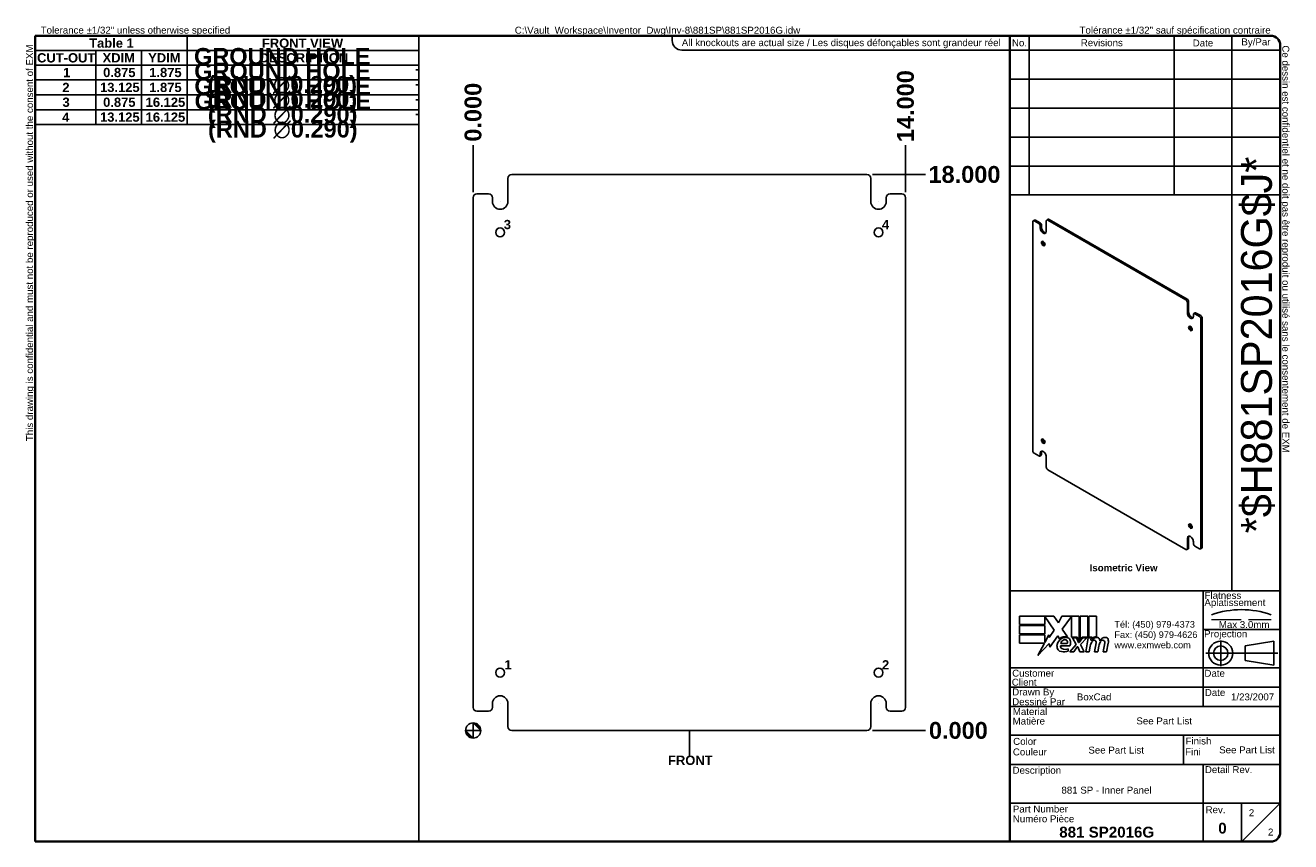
# Model space of a CAD drawing. Header units: inches. Extents: x 1.7 to 42.6, y 1.2 to 27.6.
import ezdxf
from ezdxf.enums import TextEntityAlignment as Align

# ---------------------------------------------------------------- set-up
doc = ezdxf.new("R2010")
doc.units = ezdxf.units.IN
doc.header["$LTSCALE"] = 4.545455
doc.header["$MEASUREMENT"] = 0
doc.linetypes.add('CHAIN', pattern=[0.7087, 0.4724, -0.0591, 0.1181, -0.0591])
doc.linetypes.add('DASHED', pattern=[0.2067, 0.1654, -0.0413])
doc.layers.get('0').update_dxf_attribs({"lineweight": 25})
for name, color, linetype, lineweight in [('Centerline(ANSI)', 7, 'Continuous', 25), ('Dimensions(ANSI)', 7, 'Continuous', 25), ('Sketch Geometry(ANSI)', 7, 'Continuous', 25), ('Symbols(ANSI)', 7, 'Continuous', 25), ('Visible Edges(ANSI)', 7, 'Continuous', 25), ('Work Point(ANSI)', 7, 'Continuous', 25)]:
    doc.layers.add(name, color=color, linetype=linetype, lineweight=lineweight)
doc.styles.add('Current-ANSI', font='arial.ttf')
doc.styles.add('Dimension-ANSI', font='arialbd.ttf')
doc.styles.add('Text Style44', font='arialbd.ttf')
doc.styles.add('Text Style83', font='FRE3OF9X.TTF')
doc.dimstyles.new('INCH-ANSI', dxfattribs={"dimscale": 4.545455, "dimtxt": 0.12, "dimasz": 0.098425, "dimexe": 0.04, "dimexo": 0.04, "dimgap": 0.031496, "dimtad": 0, "dimtih": 1, "dimtoh": 1, "dimdec": 3, "dimrnd": 1e-08, "dimzin": 0, "dimdsep": 46, "dimtxsty": 'Dimension-ANSI', "dimcen": 0.09, "dimdle": 0.312, "dimclrd": 179, "dimclre": 179, "dimclrt": 7, "dimadec": 1, "dimazin": 0, "dimtfac": 1, "dimtdec": 3, "dimtofl": 0, "dimtmove": 0, "dimatfit": 3, "dimfxl": 1, "dimtolj": 1, "dimtzin": 4, "dimlwd": 25, "dimlwe": 25, "dimarcsym": 0})
doc.dimstyles.new('INCH-ANSI-VERTICAL', dxfattribs={"dimscale": 4.545455, "dimtxt": 0.12, "dimasz": 0.098425, "dimexe": 0.04, "dimexo": 0.04, "dimgap": 0.031496, "dimtad": 0, "dimtih": 1, "dimtoh": 1, "dimdec": 3, "dimrnd": 1e-08, "dimzin": 0, "dimdsep": 46, "dimtxsty": 'Dimension-ANSI', "dimcen": 0.09, "dimdle": 0.312, "dimclrd": 179, "dimclre": 179, "dimclrt": 7, "dimadec": 1, "dimazin": 0, "dimtfac": 1, "dimtdec": 3, "dimtofl": 0, "dimtmove": 0, "dimatfit": 3, "dimfxl": 1, "dimtolj": 1, "dimtzin": 4, "dimlwd": 25, "dimlwe": 25, "dimarcsym": 0})

# ---------------------------------------------------------------- blocks, each defined once
blk = doc.blocks.new('Origin Indicator Symbol1')
at = {"layer": 'Dimensions(ANSI)'}
h = blk.add_hatch(color=7, dxfattribs=at)
edge = h.paths.add_edge_path(flags=0)
edge.add_line((6.11, 1.596), (6.011, 1.694))
edge.add_arc((6.11, 1.694), 0.0984, 180, 270)
h = blk.add_hatch(color=7, dxfattribs=at)
edge = h.paths.add_edge_path(flags=0)
edge.add_line((6.11, 1.793), (6.208, 1.694))
edge.add_arc((6.11, 1.694), 0.0984, 0, 90)
at = {"layer": 'Dimensions(ANSI)', "color": 7, "linetype": 'Continuous'}
for p, q in [((6.11, 1.596), (6.011, 1.694)), ((6.11, 1.793), (6.208, 1.694))]:
    blk.add_line(p, q, dxfattribs=at)
at = {"layer": 'Dimensions(ANSI)', "color": 7, "linetype": 'Continuous', "flags": 128}
for points in [[(6.11, 1.694), (6.11, 1.596), (6.011, 1.694), (6.11, 1.694)], [(6.11, 1.694), (6.011, 1.694), (6.11, 1.694), (6.11, 1.694)], [(6.11, 1.694), (6.208, 1.694), (6.11, 1.793), (6.11, 1.694)], [(6.11, 1.694), (6.11, 1.793), (6.11, 1.596), (6.11, 1.694)]]:
    blk.add_lwpolyline(points, dxfattribs=at)
at = {"layer": 'Dimensions(ANSI)', "color": 7, "linetype": 'Continuous'}
blk.add_circle((6.11, 1.694), 0.0984, dxfattribs=at)
for start, end in [(180, 270), (0, 90)]:
    blk.add_arc((6.11, 1.694), 0.0984, start, end, dxfattribs=at)
at = {"layer": 'Dimensions(ANSI)', "color": 7}
for points in [[(6.11, 1.694), (6.11, 1.596), (6.011, 1.694), (6.11, 1.694)], [(6.11, 1.694), (6.011, 1.694), (6.11, 1.694)], [(6.11, 1.694), (6.208, 1.694), (6.11, 1.793), (6.11, 1.694)], [(6.11, 1.694), (6.11, 1.793), (6.11, 1.596), (6.11, 1.694)]]:
    blk.add_solid(points, dxfattribs=at)
blk = doc.blocks.new('Hole Table1')
at = {"layer": 'Symbols(ANSI)'}
for p, q in [((0.438, 9.541), (0.438, 10.692)), ((0.438, 10.692), (5.407, 10.692)), ((5.407, 10.692), (5.407, 9.541)), ((0.438, 10.501), (1.225, 10.501)), ((1.225, 10.501), (1.225, 10.311)), ((1.225, 10.501), (1.816, 10.501)), ((1.225, 10.501), (1.225, 10.311)), ((1.816, 10.501), (1.816, 10.311)), ((1.816, 10.501), (2.406, 10.501)), ((1.816, 10.501), (1.816, 10.311)), ((2.406, 10.501), (2.406, 10.311)), ((2.406, 10.501), (5.407, 10.501)), ((2.406, 10.501), (2.406, 10.311)), ((0.438, 10.311), (1.225, 10.311)), ((0.438, 10.311), (1.225, 10.311)), ((1.225, 10.311), (1.816, 10.311)), ((1.225, 10.311), (1.225, 10.119)), ((1.225, 10.311), (1.816, 10.311)), ((1.225, 10.311), (1.225, 10.119)), ((1.816, 10.311), (2.406, 10.311)), ((1.816, 10.311), (1.816, 10.119)), ((1.816, 10.311), (2.406, 10.311)), ((1.816, 10.311), (1.816, 10.119)), ((2.406, 10.311), (5.407, 10.311)), ((2.406, 10.311), (2.406, 10.119)), ((2.406, 10.311), (5.407, 10.311)), ((2.406, 10.311), (2.406, 10.119)), ((0.438, 10.119), (1.225, 10.119)), ((0.438, 10.119), (1.225, 10.119)), ((1.225, 10.119), (1.816, 10.119)), ((1.225, 10.119), (1.225, 9.926)), ((1.225, 10.119), (1.816, 10.119)), ((1.225, 10.119), (1.225, 9.926)), ((1.816, 10.119), (2.406, 10.119)), ((1.816, 10.119), (1.816, 9.926)), ((1.816, 10.119), (2.406, 10.119)), ((1.816, 10.119), (1.816, 9.926)), ((2.406, 10.119), (5.407, 10.119)), ((2.406, 10.119), (2.406, 9.926)), ((2.406, 10.119), (5.407, 10.119)), ((2.406, 10.119), (2.406, 9.926)), ((0.438, 9.926), (1.225, 9.926)), ((0.438, 9.926), (1.225, 9.926)), ((1.225, 9.926), (1.816, 9.926)), ((1.225, 9.926), (1.225, 9.733)), ((1.225, 9.926), (1.816, 9.926)), ((1.225, 9.926), (1.225, 9.733)), ((1.816, 9.926), (2.406, 9.926)), ((1.816, 9.926), (1.816, 9.733)), ((1.816, 9.926), (2.406, 9.926)), ((1.816, 9.926), (1.816, 9.733)), ((2.406, 9.926), (5.407, 9.926)), ((2.406, 9.926), (2.406, 9.733)), ((2.406, 9.926), (5.407, 9.926)), ((2.406, 9.926), (2.406, 9.733)), ((0.438, 9.733), (1.225, 9.733)), ((0.438, 9.733), (1.225, 9.733)), ((1.225, 9.733), (1.816, 9.733)), ((1.225, 9.733), (1.225, 9.541)), ((1.225, 9.733), (1.816, 9.733)), ((1.225, 9.733), (1.225, 9.541)), ((1.816, 9.733), (2.406, 9.733)), ((1.816, 9.733), (1.816, 9.541)), ((1.816, 9.733), (2.406, 9.733)), ((1.816, 9.733), (1.816, 9.541)), ((2.406, 9.733), (5.407, 9.733)), ((2.406, 9.733), (2.406, 9.541)), ((2.406, 9.733), (5.407, 9.733)), ((2.406, 9.733), (2.406, 9.541)), ((0.438, 9.541), (1.225, 9.541)), ((5.407, 9.541), (0.438, 9.541)), ((1.225, 9.541), (1.816, 9.541)), ((1.816, 9.541), (2.406, 9.541)), ((2.406, 9.541), (5.407, 9.541))]:
    blk.add_line(p, q, dxfattribs=at)
at = {"layer": 'Symbols(ANSI)', "color": 7, "char_height": 0.12, "attachment_point": 7, "line_spacing_factor": 0.25, "style": 'Dimension-ANSI'}
for s, insert in [('                                          FRONT VIEW', (1.418, 10.534)), ('CUT-OUT', (0.463, 10.344)), ('XDIM', (1.311, 10.346)), ('YDIM', (1.901, 10.346)), ('DESCRIPTION', (3.346, 10.344)), ('1', (0.799, 10.155)), ('0.875', (1.318, 10.154)), ('1.875', (1.915, 10.154)), ('-', (5.361, 10.204)), ('2', (0.79, 9.962)), ('13.125', (1.278, 9.961)), ('1.875', (1.915, 9.961)), ('-', (5.361, 10.011)), ('3', (0.792, 9.769)), ('0.875', (1.318, 9.769)), ('16.125', (1.869, 9.769)), ('-', (5.361, 9.818)), ('4', (0.788, 9.577)), ('13.125', (1.278, 9.576)), ('16.125', (1.869, 9.576)), ('-', (5.361, 9.626))]:
    blk.add_mtext(s, dxfattribs=dict(at, insert=insert))
blk = doc.blocks.new('Leader Text1')
at = {"layer": 'Symbols(ANSI)', "color": 7, "insert": (11.404, 8.185), "char_height": 0.12, "attachment_point": 7, "line_spacing_factor": 0.25, "style": 'Dimension-ANSI'}
blk.add_mtext('4', dxfattribs=at)
blk = doc.blocks.new('Leader Text2')
at = {"layer": 'Symbols(ANSI)', "color": 7, "insert": (6.515, 2.485), "char_height": 0.12, "attachment_point": 7, "line_spacing_factor": 0.25, "style": 'Dimension-ANSI'}
blk.add_mtext('1', dxfattribs=at)
blk = doc.blocks.new('Leader Text3')
at = {"layer": 'Symbols(ANSI)', "color": 7, "insert": (11.405, 2.485), "char_height": 0.12, "attachment_point": 7, "line_spacing_factor": 0.25, "style": 'Dimension-ANSI'}
blk.add_mtext('2', dxfattribs=at)
blk = doc.blocks.new('Leader Text4')
at = {"layer": 'Symbols(ANSI)', "color": 7, "insert": (6.507, 8.185), "char_height": 0.12, "attachment_point": 7, "line_spacing_factor": 0.25, "style": 'Dimension-ANSI'}
blk.add_mtext('3', dxfattribs=at)
blk = doc.blocks.new('Hole Table2')
at = {"layer": 'Symbols(ANSI)'}
for p, q in [((0.437, 9.541), (0.437, 10.692)), ((0.437, 10.692), (2.406, 10.692)), ((2.406, 10.692), (2.406, 9.541)), ((0.437, 10.501), (1.225, 10.501)), ((1.225, 10.501), (1.225, 10.311)), ((1.225, 10.501), (1.815, 10.501)), ((1.225, 10.501), (1.225, 10.311)), ((1.815, 10.501), (1.815, 10.311)), ((1.815, 10.501), (2.406, 10.501)), ((1.815, 10.501), (1.815, 10.311)), ((0.437, 10.311), (1.225, 10.311)), ((0.437, 10.311), (1.225, 10.311)), ((1.225, 10.311), (1.815, 10.311)), ((1.225, 10.311), (1.225, 10.119)), ((1.225, 10.311), (1.815, 10.311)), ((1.225, 10.311), (1.225, 10.119)), ((1.815, 10.311), (2.406, 10.311)), ((1.815, 10.311), (1.815, 10.119)), ((1.815, 10.311), (2.406, 10.311)), ((1.815, 10.311), (1.815, 10.119)), ((0.437, 10.119), (1.225, 10.119)), ((0.437, 10.119), (1.225, 10.119)), ((1.225, 10.119), (1.815, 10.119)), ((1.225, 10.119), (1.225, 9.926)), ((1.225, 10.119), (1.815, 10.119)), ((1.225, 10.119), (1.225, 9.926)), ((1.815, 10.119), (2.406, 10.119)), ((1.815, 10.119), (1.815, 9.926)), ((1.815, 10.119), (2.406, 10.119)), ((1.815, 10.119), (1.815, 9.926)), ((0.437, 9.926), (1.225, 9.926)), ((0.437, 9.926), (1.225, 9.926)), ((1.225, 9.926), (1.815, 9.926)), ((1.225, 9.926), (1.225, 9.733)), ((1.225, 9.926), (1.815, 9.926)), ((1.225, 9.926), (1.225, 9.733)), ((1.815, 9.926), (2.406, 9.926)), ((1.815, 9.926), (1.815, 9.733)), ((1.815, 9.926), (2.406, 9.926)), ((1.815, 9.926), (1.815, 9.733)), ((0.437, 9.733), (1.225, 9.733)), ((0.437, 9.733), (1.225, 9.733)), ((1.225, 9.733), (1.815, 9.733)), ((1.225, 9.733), (1.225, 9.541)), ((1.225, 9.733), (1.815, 9.733)), ((1.225, 9.733), (1.225, 9.541)), ((1.815, 9.733), (2.406, 9.733)), ((1.815, 9.733), (1.815, 9.541)), ((1.815, 9.733), (2.406, 9.733)), ((1.815, 9.733), (1.815, 9.541)), ((0.437, 9.541), (1.225, 9.541)), ((2.406, 9.541), (0.437, 9.541)), ((1.225, 9.541), (1.815, 9.541)), ((1.815, 9.541), (2.406, 9.541))]:
    blk.add_line(p, q, dxfattribs=at)
at = {"layer": 'Symbols(ANSI)', "color": 7, "char_height": 0.12, "attachment_point": 7, "line_spacing_factor": 0.25, "style": 'Dimension-ANSI'}
for s, insert in [('Table 1', (1.137, 10.535)), ('CUT-OUT', (0.462, 10.344)), ('XDIM', (1.311, 10.346)), ('YDIM', (1.901, 10.346)), ('1', (0.799, 10.155)), ('0.875', (1.318, 10.154)), ('1.875', (1.915, 10.154)), ('2', (0.789, 9.962)), ('13.125', (1.278, 9.961)), ('1.875', (1.915, 9.961)), ('3', (0.791, 9.769)), ('0.875', (1.318, 9.769)), ('16.125', (1.868, 9.769)), ('4', (0.788, 9.577)), ('13.125', (1.278, 9.576)), ('16.125', (1.868, 9.576))]:
    blk.add_mtext(s, dxfattribs=dict(at, insert=insert))
blk = doc.blocks.new('Leader Text5')
at = {"layer": 'Symbols(ANSI)', "color": 7, "insert": (11.404, 8.185), "char_height": 0.12, "attachment_point": 7, "line_spacing_factor": 0.25, "style": 'Dimension-ANSI'}
blk.add_mtext('4', dxfattribs=at)
blk = doc.blocks.new('Leader Text6')
at = {"layer": 'Symbols(ANSI)', "color": 7, "insert": (6.515, 2.485), "char_height": 0.12, "attachment_point": 7, "line_spacing_factor": 0.25, "style": 'Dimension-ANSI'}
blk.add_mtext('1', dxfattribs=at)
blk = doc.blocks.new('Leader Text7')
at = {"layer": 'Symbols(ANSI)', "color": 7, "insert": (11.405, 2.485), "char_height": 0.12, "attachment_point": 7, "line_spacing_factor": 0.25, "style": 'Dimension-ANSI'}
blk.add_mtext('2', dxfattribs=at)
blk = doc.blocks.new('Leader Text8')
at = {"layer": 'Symbols(ANSI)', "color": 7, "insert": (6.507, 8.185), "char_height": 0.12, "attachment_point": 7, "line_spacing_factor": 0.25, "style": 'Dimension-ANSI'}
blk.add_mtext('3', dxfattribs=at)
blk = doc.blocks.new('Datum Identifier4')
at = {"layer": 'Symbols(ANSI)', "color": 7, "linetype": 'Continuous', "lineweight": 25}
for p, q in [((8.91, 1.596), (8.91, 1.694)), ((8.91, 1.596), (8.91, 1.627)), ((8.91, 1.627), (8.91, 1.371))]:
    blk.add_line(p, q, dxfattribs=at)
at = {"layer": 'Symbols(ANSI)', "color": 7, "insert": (8.634, 1.247), "char_height": 0.12, "attachment_point": 7, "line_spacing_factor": 0.25, "style": 'Dimension-ANSI'}
blk.add_mtext('FRONT', dxfattribs=at)
blk = doc.blocks.new('*D20')
at = {"layer": 'Defpoints', "color": 0, "linetype": 'Continuous', "transparency": 16777216}
for p in [(16.169, 23.711), (16.169, 22.006), (16.169, 22.006)]:
    blk.add_point(p, dxfattribs=at)
at = {"layer": 'Dimensions(ANSI)', "color": 179, "linetype": 'Continuous', "lineweight": 25, "transparency": 16777216}
blk.add_line((16.169, 22.188), (16.169, 23.711), dxfattribs=at)
at = {"layer": 'Dimensions(ANSI)', "color": 7, "linetype": 'Continuous', "lineweight": 25, "transparency": 16777216, "insert": (16.169, 24.773), "char_height": 0.5455, "attachment_point": 5, "rotation": 90, "style": 'Dimension-ANSI'}
blk.add_mtext('\\A1;0.000', dxfattribs=at)
blk = doc.blocks.new('*D21')
at = {"layer": 'Defpoints', "color": 0, "linetype": 'Continuous', "transparency": 16777216}
for p in [(30.169, 23.711), (16.169, 22.006), (30.169, 22.006)]:
    blk.add_point(p, dxfattribs=at)
at = {"layer": 'Dimensions(ANSI)', "color": 179, "linetype": 'Continuous', "lineweight": 25, "transparency": 16777216}
blk.add_line((30.169, 22.188), (30.169, 23.711), dxfattribs=at)
at = {"layer": 'Dimensions(ANSI)', "color": 7, "linetype": 'Continuous', "lineweight": 25, "transparency": 16777216, "insert": (30.169, 24.97), "char_height": 0.5455, "attachment_point": 5, "rotation": 90, "style": 'Dimension-ANSI'}
blk.add_mtext('\\A1;14.000', dxfattribs=at)
blk = doc.blocks.new('*D22')
at = {"layer": 'Defpoints', "color": 0, "linetype": 'Continuous', "transparency": 16777216}
for p in [(28.919, 4.756), (28.919, 4.756), (30.818, 4.756)]:
    blk.add_point(p, dxfattribs=at)
at = {"layer": 'Dimensions(ANSI)', "color": 179, "linetype": 'Continuous', "lineweight": 25, "transparency": 16777216}
blk.add_line((29.101, 4.756), (30.818, 4.756), dxfattribs=at)
at = {"layer": 'Dimensions(ANSI)', "color": 7, "linetype": 'Continuous', "lineweight": 25, "transparency": 16777216, "insert": (31.879, 4.756), "char_height": 0.5455, "attachment_point": 5, "style": 'Dimension-ANSI'}
blk.add_mtext('\\A1;0.000', dxfattribs=at)
blk = doc.blocks.new('*D23')
at = {"layer": 'Defpoints', "color": 0, "linetype": 'Continuous', "transparency": 16777216}
for p in [(28.919, 22.756), (30.818, 22.756), (28.919, 4.756)]:
    blk.add_point(p, dxfattribs=at)
at = {"layer": 'Dimensions(ANSI)', "color": 179, "linetype": 'Continuous', "lineweight": 25, "transparency": 16777216}
blk.add_line((29.101, 22.756), (30.818, 22.756), dxfattribs=at)
at = {"layer": 'Dimensions(ANSI)', "color": 7, "linetype": 'Continuous', "lineweight": 25, "transparency": 16777216, "insert": (32.077, 22.756), "char_height": 0.5455, "attachment_point": 5, "style": 'Dimension-ANSI'}
blk.add_mtext('\\A1;18.000', dxfattribs=at)
blk = doc.blocks.new('Title Blocks EXM - ANSI B')
for p, q in [((13.372, 3.063), (13.372, 3.17)), ((13.372, 3.17), (13.818, 3.17)), ((13.824, 2.989), (13.701, 3.168)), ((13.701, 3.168), (13.701, 3.063)), ((13.818, 3.17), (13.877, 3.083)), ((13.877, 3.083), (13.923, 3.17)), ((13.923, 3.17), (14.146, 3.17)), ((14.046, 3.166), (13.924, 3.002)), ((14.046, 2.9), (14.046, 3.166)), ((14.146, 3.17), (14.146, 2.842)), ((14.16, 3.17), (14.259, 3.17)), ((14.16, 2.866), (14.16, 3.17)), ((14.259, 3.17), (14.259, 2.9)), ((14.273, 3.17), (14.372, 3.17)), ((14.273, 2.9), (14.273, 3.17)), ((14.372, 3.17), (14.372, 2.905)), ((13.701, 3.063), (13.372, 3.063)), ((13.372, 3.049), (13.701, 3.049)), ((13.372, 2.942), (13.372, 3.049)), ((13.701, 3.049), (13.701, 2.942)), ((13.758, 2.895), (13.824, 2.989)), ((13.924, 3.002), (13.993, 2.903)), ((13.701, 2.942), (13.372, 2.942)), ((13.372, 2.82), (13.372, 2.927)), ((13.372, 2.927), (13.701, 2.927)), ((13.695, 2.82), (13.372, 2.82)), ((13.612, 2.661), (13.695, 2.82)), ((13.758, 2.815), (13.612, 2.661)), ((13.701, 2.831), (13.752, 2.929)), ((13.701, 2.927), (13.701, 2.831)), ((13.752, 2.929), (13.758, 2.895)), ((13.765, 2.768), (13.758, 2.815)), ((13.87, 2.914), (13.765, 2.768)), ((13.893, 2.876), (13.87, 2.914)), ((13.905, 2.788), (14.027, 2.788)), ((13.91, 2.818), (13.99, 2.818)), ((14.023, 2.709), (14.105, 2.802)), ((14.121, 2.9), (14.046, 2.9)), ((14.059, 2.891), (14.113, 2.891)), ((14.105, 2.802), (14.059, 2.891)), ((14.113, 2.891), (14.139, 2.83)), ((14.146, 2.842), (14.121, 2.9)), ((14.139, 2.83), (14.146, 2.83)), ((14.146, 2.83), (14.19, 2.891)), ((14.185, 2.9), (14.16, 2.866)), ((14.245, 2.891), (14.164, 2.803)), ((14.164, 2.803), (14.209, 2.709)), ((14.259, 2.9), (14.185, 2.9)), ((14.19, 2.891), (14.245, 2.891)), ((14.232, 2.709), (14.264, 2.891)), ((14.264, 2.891), (14.302, 2.891)), ((14.314, 2.9), (14.273, 2.9)), ((14.302, 2.891), (14.299, 2.859)), ((14.299, 2.859), (14.309, 2.859)), ((14.312, 2.88), (14.314, 2.9)), ((14.345, 2.709), (14.365, 2.824)), ((14.457, 2.709), (14.477, 2.824)), ((14.523, 2.823), (14.501, 2.709)), ((14.005, 2.718), (14.005, 2.748)), ((14.077, 2.709), (14.023, 2.709)), ((14.122, 2.774), (14.077, 2.709)), ((14.13, 2.774), (14.122, 2.774)), ((14.155, 2.709), (14.13, 2.774)), ((14.209, 2.709), (14.155, 2.709)), ((14.276, 2.709), (14.232, 2.709)), ((14.289, 2.784), (14.276, 2.709)), ((14.389, 2.709), (14.345, 2.709)), ((14.402, 2.784), (14.389, 2.709)), ((14.501, 2.709), (14.457, 2.709))]:
    blk.add_line(p, q)
for centre, radius, start, end in [((13.991, 2.772), 0.133, 134.1684, 176.5646), ((13.968, 2.796), 0.11, 77.079, 133.1785), ((13.968, 2.796), 0.0996, 80.4085, 134.1684), ((13.936, 2.779), 0.032, 163.5261, 244.6784), ((13.965, 2.811), 0.056, 109.3797, 172.9975), ((13.959, 2.83), 0.0365, 51.1652, 109.3797), ((13.962, 2.833), 0.0318, 331.4547, 51.1652), ((13.981, 2.843), 0.0507, 23.8445, 85.0802), ((13.941, 2.826), 0.094, 336.1555, 23.8445), ((14.442, 2.757), 0.155, 147.5992, 170), ((14.376, 2.816), 0.08, 89.4776, 147.4114), ((14.346, 2.818), 0.042, 96.03, 147.5992), ((14.37, 2.825), 0.08, 88.7952, 136.5849), ((14.344, 2.839), 0.02, 23.5571, 96.03), ((14.325, 2.831), 0.041, 350, 23.5571), ((14.377, 2.862), 0.0338, 16.9928, 89.4776), ((14.555, 2.759), 0.155, 148.5584, 170.8257), ((14.317, 2.844), 0.096, 3.6169, 16.9928), ((14.486, 2.814), 0.0819, 89.6788, 153.9508), ((14.458, 2.818), 0.042, 96.1027, 147.6083), ((14.456, 2.839), 0.02, 23.5487, 96.1027), ((14.437, 2.831), 0.041, 349.9922, 23.5487), ((14.487, 2.861), 0.035, 18.4748, 89.6788), ((14.429, 2.842), 0.096, 349, 18.4748), ((13.925, 2.776), 0.0658, 176.5646, 261.5605), ((13.945, 2.911), 0.202, 261.5605, 287.3343), ((13.966, 2.842), 0.102, 244.6784, 292.5609)]:
    blk.add_arc(centre, radius, start, end)
at = {"layer": 'Centerline(ANSI)', "linetype": 'DASHED', "lineweight": 18, "ltscale": 0.507983}
blk.add_line((15.861, 3.128), (16.632, 3.128), dxfattribs=at)
at = {"layer": 'Centerline(ANSI)', "linetype": 'CHAIN', "ltscale": 0.185148}
blk.add_line((15.979, 2.855), (15.979, 2.521), dxfattribs=at)
at = {"layer": 'Centerline(ANSI)', "linetype": 'CHAIN', "ltscale": 0.437897}
blk.add_line((15.786, 2.691), (16.717, 2.691), dxfattribs=at)
at = {"layer": 'Sketch Geometry(ANSI)'}
for p, q in [((13.25, 10.687), (16.625, 10.687)), ((13.5, 10.687), (13.5, 8.625)), ((15.375, 10.687), (15.375, 8.625)), ((16.125, 10.687), (16.125, 3.5)), ((13.25, 10.5), (16.75, 10.5)), ((16.75, 10.562), (16.75, 0.375)), ((13.25, 10.125), (16.75, 10.125)), ((13.25, 9.75), (16.75, 9.75)), ((16.75, 9.375), (13.25, 9.375)), ((13.25, 9), (16.75, 9)), ((16.75, 9), (16.75, 8.625)), ((13.25, 8.625), (16.75, 8.625)), ((16.75, 3.5), (13.25, 3.5)), ((15.75, 2), (15.75, 3.5)), ((15.75, 3), (16.75, 3)), ((16.669, 2.847), (16.294, 2.785)), ((16.669, 2.535), (16.669, 2.847)), ((16.294, 2.785), (16.294, 2.598)), ((16.75, 2.5), (13.25, 2.5)), ((16.294, 2.598), (16.669, 2.535)), ((16.75, 2.25), (13.25, 2.25)), ((16.75, 2), (13.25, 2)), ((13.25, 1.629), (16.75, 1.629)), ((15.499, 1.629), (15.499, 1.25)), ((13.25, 1.25), (16.75, 1.25)), ((15.75, 1.25), (15.75, 0.75)), ((15.75, 0.75), (13.25, 0.75)), ((16.25, 0.75), (15.75, 0.75)), ((15.75, 0.75), (15.75, 0.25)), ((16.25, 0.25), (16.25, 0.75)), ((16.25, 0.75), (16.75, 0.75)), ((16.25, 0.25), (16.75, 0.75)), ((16.625, 0.25), (13.25, 0.25))]:
    blk.add_line(p, q, dxfattribs=at)
at = {"layer": 'Sketch Geometry(ANSI)', "linetype": 'Continuous', "lineweight": 35}
for p, q in [((13.25, 8.625), (13.25, 10.687)), ((13.25, 8.625), (13.25, 3.5)), ((13.25, 0.25), (13.25, 3.5))]:
    blk.add_line(p, q, dxfattribs=at)
at = {"layer": 'Sketch Geometry(ANSI)'}
for radius in [0.156, 0.0935]:
    blk.add_circle((15.979, 2.691), radius, dxfattribs=at)
for centre, radius, start, end in [((16.625, 10.562), 0.125, 0, 90), ((16.247, 2.112), 1.143, 70.2973, 109.7027), ((16.625, 0.375), 0.125, 270, 0)]:
    blk.add_arc(centre, radius, start, end, dxfattribs=at)
at = {"layer": 'Symbols(ANSI)', "color": 7, "char_height": 0.09, "style": 'Current-ANSI'}
for s, insert, width, attachment_point in [('Revisions', (14.439, 10.596), 1.87331, 5), ('By/Par', (16.435, 10.594), 0.62202, 5), ('No.', (13.373, 10.595), 0.25039, 5), ('Date', (15.749, 10.593), 0.75135, 5), ('Date', (15.773, 2.136), 0.26554, 7), ('Rev.', (15.783, 0.618), 0.25854, 7)]:
    blk.add_mtext(s, dxfattribs=dict(at, insert=insert, width=width, attachment_point=attachment_point))
for s, insert, attachment_point in [('\\fArial|b1|i0;\\H0.0900;Isometric View', (14.281, 3.842), 1), ('Flatness', (15.77, 3.393), 7), ('Aplatissement', (15.768, 3.275), 7), ('Max 3.0mm', (15.954, 3.015), 7), ('Projection', (15.764, 2.87), 7), ('Customer', (13.278, 2.386), 7), ('Date', (15.768, 2.385), 7), ('Client', (13.273, 2.269), 7), ('Drawn By', (13.278, 2.117), 7), ('Dessiné Par', (13.278, 2.016), 7), ('Material', (13.286, 1.889), 7), ('Matière', (13.284, 1.766), 7), ('Couleur', (13.287, 1.366), 7), ('Color', (13.291, 1.503), 7), ('Fini', (15.518, 1.37), 7), ('Finish', (15.523, 1.508), 7), ('Description', (13.283, 1.103), 7), ('Detail Rev.', (15.774, 1.137), 7), ('Part Number', (13.287, 0.627), 7), ('Numéro Pièce', (13.286, 0.5), 7)]:
    blk.add_mtext(s, dxfattribs=dict(at, insert=insert, attachment_point=attachment_point))
at = {"layer": 'Symbols(ANSI)', "color": 7, "insert": (14.602, 3.107), "char_height": 0.085, "attachment_point": 1, "line_spacing_factor": 0.944221, "style": 'Current-ANSI'}
blk.add_mtext('\\fArial|b0|i0;\\H0.0850;Tél: (450) 979-4373\\PFax: (450) 979-4626\\Pwww.exmweb.com', dxfattribs=at)
at = {"layer": 'Symbols(ANSI)', "color": 7, "style": 'Current-ANSI'}
for tag, p in [('REV1', (13.375, 10.313)), ('REV1DATE', (15.75, 10.31)), ('REV1BY', (16.437, 10.313)), ('REV2', (13.373, 9.938)), ('REV2DATE', (15.747, 9.941)), ('REV2BY', (16.437, 9.938)), ('REV3', (13.374, 9.563)), ('REV3DATE', (15.752, 9.563)), ('REV3BY', (16.437, 9.564)), ('REV4', (13.377, 9.188)), ('REV4DATE', (15.752, 9.188)), ('REV4BY', (16.441, 9.188)), ('REV5', (13.373, 8.813)), ('REV5DATE', (15.752, 8.813)), ('REV5BY', (16.438, 8.811)), ('MFG_APPROVED_DATE', (16.393, 2.374)), ('DETAIL_REV', (16.249, 0.926))]:
    blk.add_attdef(tag, text='', height=0.09, dxfattribs=at).set_placement(p, align=Align.MIDDLE_CENTER)
for tag, p in [('REV1DESC', (13.526, 10.31)), ('REV2DESC', (13.525, 9.937)), ('REV3DESC', (13.528, 9.564)), ('REV4DESC', (13.533, 9.19)), ('REV5DESC', (13.532, 8.811)), ('COMPANY', (14.12, 2.375))]:
    blk.add_attdef(tag, text='', height=0.09, dxfattribs=at).set_placement(p, align=Align.MIDDLE_LEFT)
at = {"layer": 'Symbols(ANSI)', "color": 7, "style": 'Text Style83'}
blk.add_attdef('BARCODE_001', (16.642, 4.244), '', height=0.4, rotation=90, dxfattribs=at)
at = {"layer": 'Symbols(ANSI)', "color": 7}
for tag, p, height, style in [('AUTHOR_001', (14.116, 2.08), 0.09, 'Current-ANSI'), ('IDW_DATE_001', (16.112, 2.08), 0.09, 'Current-ANSI'), ('MATERIEL_001', (14.887, 1.769), 0.09, 'Current-ANSI'), ('COLOR_001', (14.265, 1.391), 0.09, 'Current-ANSI'), ('FINISH_001', (15.959, 1.394), 0.09, 'Current-ANSI'), ('IDW_DESC_001', (13.916, 0.873), 0.09, 'Current-ANSI'), ('Sheet_Number_001', (16.343, 0.58), 0.09, 'Current-ANSI'), ('IDW_REV_001', (15.947, 0.355), 0.14, 'Text Style44'), ('IDW_NAME_001', (13.888, 0.304), 0.14, 'Text Style44'), ('Number_of_sheets_001', (16.591, 0.33), 0.09, 'Current-ANSI')]:
    blk.add_attdef(tag, p, '', height=height, dxfattribs=dict(at, style=style))
blk = doc.blocks.new('Borders EXM - B (Inch) - B')
at = {"layer": 'Sketch Geometry(ANSI)', "linetype": 'Continuous', "lineweight": 35}
for p, q in [((16.438, 10.692), (0.437, 10.692)), ((0.437, 10.692), (0.437, 0.255)), ((16.562, 0.38), (16.562, 10.567)), ((0.437, 0.255), (16.438, 0.255))]:
    blk.add_line(p, q, dxfattribs=at)
at = {"layer": 'Sketch Geometry(ANSI)'}
for p, q in [((5.407, 10.692), (5.407, 0.255)), ((8.688, 10.63), (8.688, 10.692)), ((13.062, 10.692), (13.062, 10.505)), ((13.062, 10.505), (8.812, 10.505))]:
    blk.add_line(p, q, dxfattribs=at)
at = {"layer": 'Sketch Geometry(ANSI)', "linetype": 'Continuous', "lineweight": 35}
for centre, start, end in [((16.438, 10.567), 0, 90), ((16.438, 0.38), 270, 0)]:
    blk.add_arc(centre, 0.125, start, end, dxfattribs=at)
at = {"layer": 'Sketch Geometry(ANSI)'}
blk.add_arc((8.812, 10.63), 0.125, 180, 270, dxfattribs=at)
at = {"layer": 'Symbols(ANSI)', "color": 7, "char_height": 0.09, "style": 'Current-ANSI'}
for s, insert, attachment_point in [('Tolerance ±1/32" unless otherwise specified', (0.509, 10.692), 7), ('Tolérance ±1/32" sauf spécification contraire', (13.963, 10.692), 7), ('All knockouts are actual size / Les disques défonçables sont grandeur réel', (8.812, 10.647), 1)]:
    blk.add_mtext(s, dxfattribs=dict(at, insert=insert, attachment_point=attachment_point))
at = {"layer": 'Symbols(ANSI)', "color": 7, "char_height": 0.09, "attachment_point": 7, "style": 'Current-ANSI'}
for s, insert, rotation in [('This drawing is confidential and must not be reproduced or used without the consent of EXM', (0.437, 5.442), 90), ('Ce dessin est confidentiel et ne doit pas être reproduit ou utilisé sans le consentement de EXM', (16.562, 10.567), 270)]:
    blk.add_mtext(s, dxfattribs=dict(at, insert=insert, rotation=rotation))
at = {"layer": 'Symbols(ANSI)', "color": 7, "style": 'Current-ANSI'}
blk.add_attdef('FILENAME_AND_PATH_001', (6.649, 10.718), '', height=0.09, dxfattribs=at)

msp = doc.modelspace()

# ---------------------------------------------------------------- linework, layer by layer
at = {"layer": 'Visible Edges(ANSI)'}
for p, q in [((17.2942, 22.6314), (17.2942, 21.8814)), ((17.4192, 22.7564), (28.9192, 22.7564)), ((29.0442, 21.8814), (29.0442, 22.6314)), ((16.6692, 22.1314), (16.2942, 22.1314)), ((30.0442, 22.1314), (29.6692, 22.1314)), ((16.1692, 5.5064), (16.1692, 22.0064)), ((16.7942, 21.8814), (16.7942, 22.0064)), ((29.5442, 22.0064), (29.5442, 21.8814)), ((30.1692, 22.0064), (30.1692, 5.5064)), ((34.7803, 21.3075), (34.7395, 21.2839)), ((34.8147, 21.3041), (39.2871, 18.7219)), ((34.2877, 13.8146), (34.2877, 21.2243)), ((34.3019, 21.2558), (34.3428, 21.2794)), ((34.4821, 21.1682), (34.3363, 21.2524)), ((34.3771, 21.276), (34.523, 21.1918)), ((34.5308, 21.0279), (34.5308, 21.084)), ((34.5716, 21.1076), (34.5716, 21.0514)), ((34.7252, 21.2524), (34.7252, 20.9156)), ((34.7738, 21.2805), (39.2463, 18.6983)), ((39.2949, 18.2773), (39.2949, 18.6141)), ((39.3357, 18.6377), (39.3357, 18.3009)), ((39.4893, 18.2212), (39.4893, 18.165)), ((39.5036, 18.2526), (39.5444, 18.2762)), ((39.6838, 18.165), (39.538, 18.2492)), ((39.5788, 18.2728), (39.7246, 18.1886)), ((39.7324, 18.0808), (39.7324, 10.6711)), ((39.7733, 18.1044), (39.7733, 10.6947)), ((34.3363, 13.7304), (34.4821, 13.6462)), ((34.5165, 13.6428), (34.5574, 13.6664)), ((34.5308, 13.6743), (34.5308, 13.7304)), ((34.5716, 13.754), (34.5716, 13.6979)), ((34.7252, 13.6182), (34.7252, 13.2814)), ((39.2463, 10.615), (34.7738, 13.1972)), ((39.2949, 10.6431), (39.2949, 10.9799)), ((39.3357, 11.0034), (39.3357, 10.6666)), ((39.4893, 10.8676), (39.4893, 10.8115)), ((39.538, 10.7273), (39.6838, 10.6431)), ((39.7182, 10.6397), (39.759, 10.6632)), ((39.3215, 10.6352), (39.2807, 10.6116)), ((16.2942, 5.3814), (16.6692, 5.3814)), ((16.7942, 5.5064), (16.7942, 5.6314)), ((17.2942, 5.6314), (17.2942, 4.8814)), ((29.0442, 4.8814), (29.0442, 5.6314)), ((29.5442, 5.6314), (29.5442, 5.5064)), ((29.6692, 5.3814), (30.0442, 5.3814)), ((28.9192, 4.7564), (17.4192, 4.7564))]:
    msp.add_line(p, q, dxfattribs=at)
for centre in [(17.0442, 20.8814), (29.2942, 20.8814), (17.0442, 6.6314), (29.2942, 6.6314)]:
    msp.add_circle(centre, 0.145, dxfattribs=at)
for centre, radius, start, end in [((17.4192, 22.6314), 0.125, 90, 180), ((28.9192, 22.6314), 0.125, 0, 90), ((16.2942, 22.0064), 0.125, 90, 180), ((16.6692, 22.0064), 0.125, 0, 90), ((29.6692, 22.0064), 0.125, 90, 180), ((30.0442, 22.0064), 0.125, 0, 90), ((17.0442, 21.8814), 0.25, 180, 0), ((29.2942, 21.8814), 0.25, 180, 0), ((17.0442, 5.6314), 0.25, 0, 180), ((29.2942, 5.6314), 0.25, 0, 180), ((16.2942, 5.5064), 0.125, 180, 270), ((16.6692, 5.5064), 0.125, 270, 0), ((29.6692, 5.5064), 0.125, 180, 270), ((30.0442, 5.5064), 0.125, 270, 0), ((17.4192, 4.8814), 0.125, 180, 270), ((28.9192, 4.8814), 0.125, 270, 0)]:
    msp.add_arc(centre, radius, start, end, dxfattribs=at)
for centre, major_axis, start_param, end_param in [((34.8147, 21.2479), (-0.0344, 0.0595), 5.4977871, 6.2831853), ((34.3363, 21.1963), (-0.0344, 0.0595), 5.4977871, 7.0685835), ((34.3771, 21.2199), (-0.0344, 0.0595), 5.4977871, 6.2831853), ((34.4821, 21.1121), (0.0344, -0.0595), 0.7853982, 2.3561945), ((34.523, 21.1357), (-0.0344, 0.0595), 3.9269908, 5.4977871), ((34.628, 20.9717), (0.0688, -0.1191), 3.9269908, 7.0685835), ((34.6688, 20.9953), (0.0688, -0.1191), 3.9269908, 5.9816518), ((34.7738, 21.2243), (-0.0344, 0.0595), 5.4977871, 7.0685835), ((34.6688, 20.5462), (0.0399, -0.0691), 3.679154, 5.7456239), ((39.2463, 18.6422), (0.0344, -0.0595), 0.7853982, 2.3561945), ((39.2871, 18.6657), (-0.0344, 0.0595), 3.9269908, 5.4977871), ((39.3921, 18.2212), (0.0688, -0.1191), 3.9269908, 7.0685835), ((39.433, 18.2447), (0.0688, -0.1191), 3.9269908, 5.9816518), ((39.538, 18.1931), (-0.0344, 0.0595), 5.4977871, 7.0685835), ((39.5788, 18.2167), (-0.0344, 0.0595), 5.4977871, 6.2831853), ((39.6838, 18.1089), (0.0344, -0.0595), 0.7853982, 2.3561945), ((39.7246, 18.1325), (-0.0344, 0.0595), 3.9269908, 5.4977871), ((39.433, 17.7957), (0.0399, -0.0691), 3.679154, 5.7456239), ((34.6688, 14.147), (0.0399, -0.0691), 3.679154, 5.7456239), ((34.3363, 13.7866), (-0.0344, 0.0595), 0.7853982, 2.3561945), ((34.4821, 13.7024), (0.0344, -0.0595), 5.4977871, 7.0685835), ((34.628, 13.6743), (-0.0688, 0.1191), 3.9269908, 7.0685835), ((34.523, 13.7259), (0.0344, -0.0595), 0, 0.7853982), ((34.6688, 13.6979), (-0.0687, 0.1191), 0.3015335, 0.7853982), ((34.7738, 13.2533), (-0.0344, 0.0595), 0.7853982, 2.3561945), ((39.3921, 10.9237), (-0.0688, 0.1191), 3.9269908, 7.0685835), ((39.433, 11.3964), (0.0399, -0.0691), 3.679154, 5.7456239), ((39.2871, 10.6947), (0.0344, -0.0595), 0, 0.7853982), ((39.433, 10.9473), (-0.0688, 0.1191), 0.3015335, 0.7853982), ((39.538, 10.7834), (-0.0344, 0.0595), 0.7853982, 2.3561945), ((39.6838, 10.6992), (0.0344, -0.0595), 5.4977871, 7.0685835), ((39.7246, 10.7228), (0.0344, -0.0595), 0, 0.7853982), ((39.2463, 10.6711), (0.0344, -0.0595), 5.4977871, 7.0685835)]:
    msp.add_ellipse(centre, major_axis=major_axis, ratio=0.5773503, start_param=start_param, end_param=end_param, dxfattribs=at)
for centre in [(34.628, 20.5227), (39.3921, 17.7721), (34.628, 14.1234), (39.3921, 11.3728)]:
    msp.add_ellipse(centre, major_axis=(0.0399, -0.0691), ratio=0.5773503, dxfattribs=at)
at = {"layer": 'Work Point(ANSI)', "linetype": 'CHAIN', "ltscale": 0.000455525}
for p, q in [((17.0455, 21.8814), (17.043, 21.8814)), ((17.0442, 21.8826), (17.0442, 21.8801)), ((29.2955, 21.8814), (29.293, 21.8814)), ((29.2942, 21.8826), (29.2942, 21.8801)), ((17.0455, 5.6314), (17.043, 5.6314)), ((17.0455, 5.6314), (17.043, 5.6314)), ((17.0442, 5.6326), (17.0442, 5.6301)), ((17.0442, 5.6326), (17.0442, 5.6301)), ((29.2955, 5.6314), (29.293, 5.6314)), ((29.2955, 5.6314), (29.293, 5.6314)), ((29.2942, 5.6326), (29.2942, 5.6301)), ((29.2942, 5.6326), (29.2942, 5.6301)), ((16.1705, 4.7564), (16.168, 4.7564)), ((16.1692, 4.7576), (16.1692, 4.7551))]:
    msp.add_line(p, q, dxfattribs=at)

# ---------------------------------------------------------------- block references
at = {"xscale": 2.5, "yscale": 2.5, "zscale": 2.5}
for name, p, values in [('Borders EXM - B (Inch) - B', (0.8949, 0.5207), {'FILENAME_AND_PATH_001': 'C:\\Vault_Workspace\\Inventor_Dwg\\Inv-8\\881SP\\881SP2016G.idw'}), ('Title Blocks EXM - ANSI B', (0.4261, 0.532), {'COLOR_001': 'See Part List', 'AUTHOR_001': 'BoxCad', 'IDW_DATE_001': '1/23/2007', 'IDW_REV_001': '0', 'Sheet_Number_001': '2', 'Number_of_sheets_001': '2', 'IDW_DESC_001': '881 SP - Inner Panel', 'IDW_NAME_001': '881 SP2016G', 'BARCODE_001': '*$H881SP2016G$J*', 'FINISH_001': 'See Part List', 'MATERIEL_001': 'See Part List'})]:
    msp.add_blockref(name, p, dxfattribs=at).add_auto_attribs(values)
at = {"layer": 'Dimensions(ANSI)', "xscale": 2.5, "yscale": 2.5, "zscale": 2.5}
msp.add_blockref('Origin Indicator Symbol1', (0.8949, 0.5207), dxfattribs=at)
at = {"layer": 'Symbols(ANSI)', "xscale": 2.5, "yscale": 2.5, "zscale": 2.5}
for name in ['Hole Table2', 'Hole Table1', 'Leader Text4', 'Leader Text8', 'Leader Text1', 'Leader Text5', 'Leader Text2', 'Leader Text6', 'Leader Text3', 'Leader Text7', 'Datum Identifier4']:
    msp.add_blockref(name, (0.8949, 0.5207), dxfattribs=at)

# ---------------------------------------------------------------- texts
at = {"layer": 'Symbols(ANSI)', "color": 7, "char_height": 0.3, "width": 5.946973, "attachment_point": 5, "style": 'Dimension-ANSI'}
for insert in [(9.9893, 26.0444), (9.995, 25.5659), (10.0011, 25.0762), (10.0072, 24.5987)]:
    msp.add_mtext('{\\fArial|b1|i0;\\H0.5455;GROUND HOLE (RND \\fAIGDT|b0|i0;\\H0.5455;n\\fArial|b1|i0;\\H0.5455;0.290)}', dxfattribs=dict(at, insert=insert))

# ---------------------------------------------------------------- dimensions: what is measured, and where the dimension line sits
at = {"layer": 'Dimensions(ANSI)', "color": 179, "linetype": 'Continuous', "lineweight": 25, "true_color": 0x262658}
for feature_location, offset, dtype, origin, dimstyle, override, picture, middle in [((30.1692, 22.0064), (0, 1.7045), 1, (16.1692, 22.0064), 'INCH-ANSI-VERTICAL', {"dimgap": 0.031496, "dimtad": 0, "dimdec": 3, "dimlfac": 1, "dimtol": 0, "dimlim": 0, "dimtp": 0, "dimtm": 0, "dimtdec": 3}, '*D21', (30.1692, 24.9704)), ((16.1692260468, 22.0063645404), (0, 1.7044838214), 1, (16.1692260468, 22.0063645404), 'INCH-ANSI-VERTICAL', {"dimgap": 0.031496, "dimtad": 0, "dimdec": 3, "dimlfac": 0.55, "dimtol": 0, "dimlim": 0, "dimtp": 0, "dimtm": 0, "dimtdec": 3}, '*D20', (16.1692260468, 24.7726530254)), ((28.9192, 22.7564), (1.8985, 0), 0, (28.9192, 4.7564), 'INCH-ANSI', {"dimgap": 0.031496, "dimtad": 0, "dimdec": 3, "dimlfac": 1, "dimtol": 0, "dimlim": 0, "dimtp": 0, "dimtm": 0, "dimtdec": 3}, '*D23', (32.0773, 22.7564)), ((28.9192260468, 4.7563645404), (1.8984683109, 0), 0, (28.9192260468, 4.7563645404), 'INCH-ANSI', {"dimgap": 0.031496, "dimtad": 0, "dimdec": 3, "dimlfac": 0.55, "dimtol": 0, "dimlim": 0, "dimtp": 0, "dimtm": 0, "dimtdec": 3}, '*D22', (31.8794990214, 4.7563645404))]:
    dim = msp.add_ordinate_dim(feature_location=feature_location, offset=offset, dtype=dtype, origin=origin, dimstyle=dimstyle, override=override, dxfattribs=at)
    dim.commit()
    dim.dimension.update_dxf_attribs({"geometry": picture, "text_midpoint": middle})

doc.saveas('drawing.dxf')
